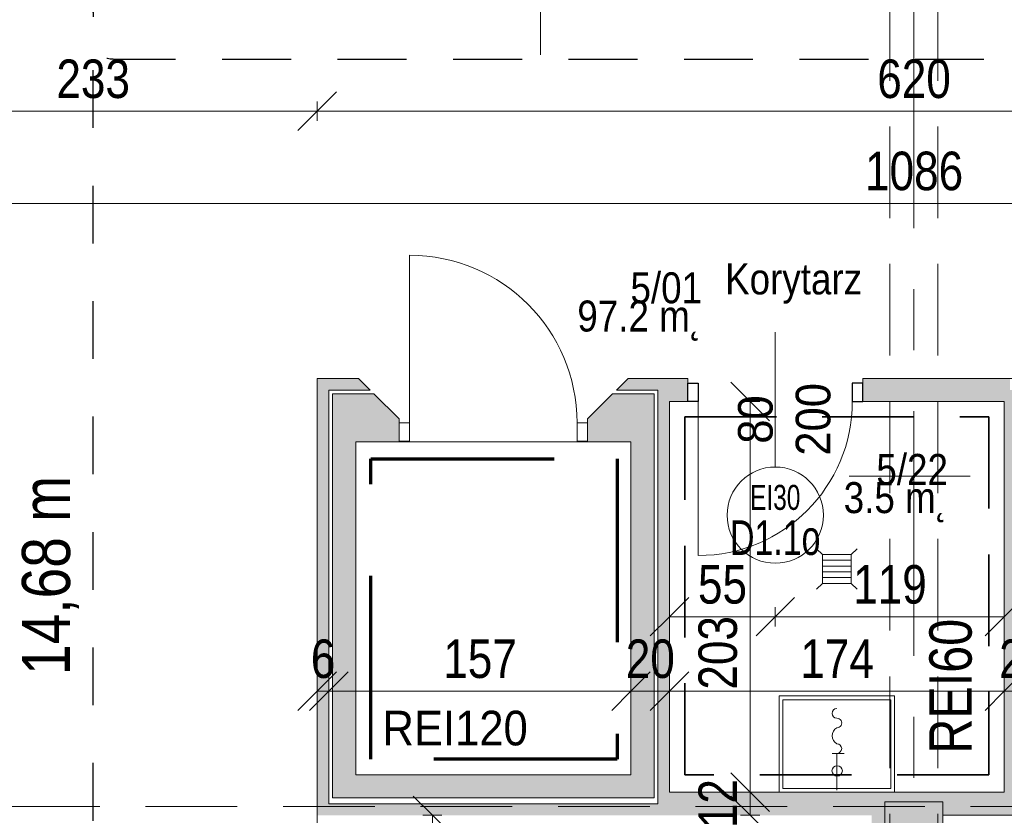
# Model space of a CAD drawing. Header units: centimetres. Extents: x -1631 to 1829, y -257 to 3158.
# Tile 43 of 128: x -477 to 34, y 896 to 1310. Entities that reach past the tile are written whole.
import ezdxf

# ---------------------------------------------------------------- set-up
doc = ezdxf.new("R2010")
doc.units = ezdxf.units.CM
for name, pattern in [('Dash', [60, 30, -30]), ('Długa kreska', [142.875, 95.25, -47.625]), ('Hidden', [71.4375, 47.625, -23.8125]), ('Oś', [222.25, 127, -31.75, 31.75, -31.75]), ('Ukryte', [71.438, 47.625, -23.813])]:
    doc.linetypes.add(name, pattern=pattern)
for name, color, linetype, lineweight in [('A-ANNO-DIMS', 211, 'Continuous', 13), ('A-ANNO-DIMS-100', 211, 'Continuous', 13), ('A-ANNO-NOTE', 131, 'Continuous', 9), ('A-AREA-IDEN', 2, 'Continuous', 13), ('A-DETL', 90, 'Continuous', 9), ('A-DETL-GENF', 92, 'Continuous', 9), ('A-DETL-HDLN', 90, 'Ukryte', 9), ('A-DETL-MEDM', 33, 'Continuous', 13), ('A-DOOR', 31, 'Continuous', 13), ('A-FLOR', 192, 'Continuous', 13), ('A-WALL', 113, 'Continuous', 13), ('A-WALL-PATT', 111, 'Continuous', 13), ('G-ANNO-TEXT', 231, 'Continuous', 13), ('P-SANR-FIXT', 6, 'Continuous', 9), ('S-COLS', 52, 'Continuous', 13), ('S-GRID', 1, 'Continuous', 13)]:
    doc.layers.add(name, color=color, linetype=linetype, lineweight=lineweight)
doc.styles.add('Arial', font='arial.ttf', dxfattribs={"width": 0.9, "height": 18})
doc.styles.add('Arial Narrow', font='ARIALN.TTF', dxfattribs={"height": 22})
doc.styles.add('Arial Narrow_4', font='ARIALN.TTF', dxfattribs={"height": 25})
doc.styles.add('Arial Narrow_5', font='ARIALN.TTF', dxfattribs={"height": 20})
doc.styles.add('Arial_11', font='arial.ttf', dxfattribs={"width": 0.85, "height": 23})
doc.styles.add('Arial_2', font='arial.ttf', dxfattribs={"width": 0.7, "height": 13})
doc.styles.add('Arial_3', font='arial.ttf', dxfattribs={"width": 0.7, "height": 18})
doc.dimstyles.new('Diagonal_1_100__0__wewnętrzne_1', dxfattribs={"dimscale": 30.48, "dimtxt": 20.468619, "dimasz": 0.656168, "dimexe": 0.164042, "dimexo": 0.0625, "dimgap": 0.032808, "dimtad": 1, "dimdec": 0, "dimdsep": 46, "dimtxsty": 'Arial Narrow_5', "dimblk1": 'OBLIQUE', "dimblk2": 'OBLIQUE', "dimsah": 1, "dimcen": 0.09, "dimazin": 0, "dimtfac": 1, "dimtdec": 4, "dimtix": 1, "dimtmove": 0, "dimatfit": 3, "dimfxl": 0.164042, "dimfxlon": 1, "dimtvp": 1, "dimtolj": 1, "dimtzin": 0, "dimarcsym": 2})
doc.dimstyles.new('Diagonal_1_100__0__wewnętrzne_2', dxfattribs={"dimscale": 30.48, "dimtxt": 20.468619, "dimasz": 0.656168, "dimexe": 0.164042, "dimexo": 0.0625, "dimgap": 0.032808, "dimtad": 1, "dimdec": 0, "dimdsep": 46, "dimtxsty": 'Arial Narrow_5', "dimblk1": 'OBLIQUE', "dimblk2": 'OBLIQUE', "dimsah": 1, "dimcen": 0.09, "dimazin": 0, "dimtfac": 1, "dimtdec": 4, "dimtix": 1, "dimtmove": 2, "dimatfit": 3, "dimfxl": 0.164042, "dimfxlon": 1, "dimtvp": 1, "dimtolj": 1, "dimtzin": 0, "dimarcsym": 2})

# ---------------------------------------------------------------- blocks, each defined once
blk = doc.blocks.new('M_Concrete-Square-Column - 300 x 300mm-1794508-5_piętro III __10_50 m_ - stan projektowany')
at = {"layer": 'S-COLS', "lineweight": 9}
blk.add_hatch(color=254, dxfattribs=at).paths.add_polyline_path([(15, -15), (15, 15), (-15, 15), (-15, -15)], flags=0)
for p, q in [((15, 15), (-15, 15)), ((-15, 15), (-15, -15)), ((15, -15), (15, 15)), ((-15, -15), (15, -15))]:
    blk.add_line(p, q, dxfattribs=at)
blk = doc.blocks.new('DRZWI 1S - automatyczna etykieta - Drzwi 87 _winda_-2252195-5_piętro III __10_50 m_ - stan projektowany')
at = {"layer": 'A-DETL-GENF'}
for p, q in [((-49, 12), (-43.5, 12)), ((-49, 2.5), (-49, 12)), ((-43.5, 12), (-43.5, 2.5)), ((43.5, 12), (49, 12)), ((43.5, 2.5), (43.5, 12)), ((49, 12), (49, 2.5)), ((-43.5, 2.5), (-49, 2.5)), ((49, 2.5), (43.5, 2.5))]:
    blk.add_line(p, q, dxfattribs=at)
at = {"layer": 'A-DETL-MEDM', "lineweight": 9}
for p, q in [((-49, 2.5), (-49, 12)), ((-49, 12), (-43.5, 12)), ((-43.5, 12), (-43.5, 2.5)), ((43.5, 12), (43.5, 2.5)), ((49, 12), (43.5, 12)), ((49, 2.5), (49, 12)), ((-43.5, 2.5), (-49, 2.5)), ((43.5, 2.5), (49, 2.5))]:
    blk.add_line(p, q, dxfattribs=at)
at = {"layer": 'A-DOOR', "lineweight": 9}
blk.add_line((43.5, 2.5), (43.5, -84.5), dxfattribs=at)
blk.add_arc((43.5, 2.5), 87, 180, 270, dxfattribs=at)
blk = doc.blocks.new('zawór czerpalny ze złączką - zawór czerpalny ze złączką-1471437-5_piętro III __10_50 m_ - stan projektowany')
at = {"layer": 'P-SANR-FIXT'}
for p, q in [((-19.18, -2.5), (-19.18, 3.71)), ((0, 0), (-19.18, 0))]:
    blk.add_line(p, q, dxfattribs=at)
for centre, radius, start, end in [((-39.97, 0), 2.5, 180, 0), ((-34.97, 0), 2.5, 360, 180), ((-21.68, 0), 2.5, 0, 180), ((-28.33, 2.18), 4.68, 207.7893, 332.2107)]:
    blk.add_arc(centre, radius, start, end, dxfattribs=at)
blk = doc.blocks.new('zlew - Type 1-1332169-5_piętro III __10_50 m_ - stan projektowany')
at = {"layer": 'P-SANR-FIXT'}
for p, q in [((-17.5, 6), (-17.5, 56)), ((-17.5, 56), (42.5, 56)), ((-15.5, 8), (-15.5, 54)), ((-15.5, 54), (40.5, 54)), ((40.5, 54), (40.5, 8)), ((42.5, 56), (42.5, 6)), ((40.5, 8), (-15.5, 8))]:
    blk.add_line(p, q, dxfattribs=at)
blk.add_circle((12.66, 17.08), 2.7, dxfattribs=at)
blk = doc.blocks.new('kratka ściekowa - kratka ściekowa-1693923-5_piętro III __10_50 m_ - stan projektowany')
at = {"layer": 'P-SANR-FIXT'}
for p, q in [((-10.5, 10.5), (-7.5, 7.5)), ((7.5, 7.5), (10.5, 10.5)), ((-7.5, 7.5), (7.5, 7.5)), ((-7.5, -7.5), (-7.5, 7.5)), ((-4.5, -7.5), (-4.5, 7.5)), ((-1.5, -7.5), (-1.5, 7.5)), ((1.5, -7.5), (1.5, 7.5)), ((4.5, -7.5), (4.5, 7.5)), ((7.5, 7.5), (7.5, -7.5)), ((-10.5, -10.5), (-7.5, -7.5)), ((7.5, -7.5), (-7.5, -7.5)), ((10.5, -10.5), (7.5, -7.5))]:
    blk.add_line(p, q, dxfattribs=at)
blk = doc.blocks.new('DRZWI 1S - automatyczna etykieta - Drzwi 80 _PPOŻ EI30 łazienkowe_-2252260-5_piętro III __10_50 m_ - stan projektowany')
at = {"layer": 'A-DETL-GENF'}
for p, q in [((-45.5, 6), (-45.5, -3.5)), ((-40, 6), (-45.5, 6)), ((-40, -3.5), (-40, 6)), ((45.5, 6), (40, 6)), ((40, 6), (40, -3.5)), ((45.5, -3.5), (45.5, 6)), ((-45.5, -3.5), (-40, -3.5)), ((40, -3.5), (45.5, -3.5))]:
    blk.add_line(p, q, dxfattribs=at)
at = {"layer": 'A-DETL-MEDM', "lineweight": 25}
for p, q in [((-40, 6), (-45.5, 6)), ((-45.5, 6), (-45.5, -3.5)), ((-40, -3.5), (-40, 6)), ((40, -3.5), (40, 6)), ((40, 6), (45.5, 6)), ((45.5, 6), (45.5, -3.5)), ((-45.5, -3.5), (-40, -3.5)), ((45.5, -3.5), (40, -3.5))]:
    blk.add_line(p, q, dxfattribs=at)
at = {"layer": 'A-DOOR'}
blk.add_line((40, 6), (40, 86), dxfattribs=at)
blk.add_arc((40, 6), 80, 90, 180, dxfattribs=at)
blk = doc.blocks.new('DIMBLOCK43-5_piętro III __10_50 m_ - stan projektowany')
at = {"layer": 'A-ANNO-DIMS-100', "transparency": 16777216}
for p, q in [((-555.62, 1214.34), (-545.62, 1224.34)), ((530.38, 1214.34), (540.38, 1224.34)), ((-555.62, 1209.34), (-555.62, 1219.34)), ((530.38, 1209.34), (530.38, 1219.34)), ((-555.62, 1214.34), (-565.62, 1204.34)), ((530.38, 1214.34), (-555.62, 1214.34)), ((-555.62, 1214.34), (-555.62, 1209.34)), ((530.38, 1214.34), (520.38, 1204.34)), ((530.38, 1214.34), (530.38, 1209.34))]:
    blk.add_line(p, q, dxfattribs=at)
at = {"layer": 'A-ANNO-DIMS-100', "color": 0, "transparency": 16777216, "insert": (-37.97, 1241.19), "char_height": 20, "width": 60.821, "attachment_point": 1, "line_spacing_factor": 0.974696, "style": 'Arial Narrow_5'}
blk.add_mtext('1086', dxfattribs=at)
blk = doc.blocks.new('_Oblique')
at = {"color": 0, "linetype": 'ByBlock', "lineweight": -2}
blk.add_line((-0.5, -0.5), (0.5, 0.5), dxfattribs=at)
blk = doc.blocks.new('DIMBLOCK47-5_piętro III __10_50 m_ - stan projektowany')
at = {"layer": 'A-ANNO-DIMS-100', "transparency": 16777216}
for p, q in [((-97.68, 908.33), (-107.68, 918.33)), ((-97.68, 896.33), (-107.68, 906.33)), ((-102.68, 908.33), (-92.68, 908.33)), ((-97.68, 908.33), (-102.68, 908.33)), ((-97.68, 896.33), (-97.68, 908.33)), ((-97.68, 908.33), (-87.68, 898.33)), ((-102.68, 896.33), (-92.68, 896.33)), ((-97.68, 896.33), (-102.68, 896.33)), ((-97.68, 896.33), (-87.68, 886.33))]:
    blk.add_line(p, q, dxfattribs=at)
at = {"layer": 'A-ANNO-DIMS-100', "color": 0, "transparency": 16777216, "insert": (-124.53, 889.65), "char_height": 20, "width": 30.4105, "attachment_point": 1, "rotation": 90, "line_spacing_factor": 0.974696, "style": 'Arial Narrow_5'}
blk.add_mtext('12', dxfattribs=at)
blk = doc.blocks.new('DIMBLOCK48-5_piętro III __10_50 m_ - stan projektowany')
at = {"layer": 'A-ANNO-DIMS-100', "transparency": 16777216}
for p, q in [((-97.68, 1111.33), (-107.68, 1121.33)), ((-102.68, 1111.33), (-92.68, 1111.33)), ((-97.68, 1111.33), (-102.68, 1111.33)), ((-97.68, 908.33), (-97.68, 1111.33)), ((-97.68, 1111.33), (-87.68, 1101.33)), ((-97.68, 908.33), (-107.68, 918.33)), ((-102.68, 908.33), (-92.68, 908.33)), ((-97.68, 908.33), (-102.68, 908.33)), ((-97.68, 908.33), (-87.68, 898.33))]:
    blk.add_line(p, q, dxfattribs=at)
at = {"layer": 'A-ANNO-DIMS-100', "color": 0, "transparency": 16777216, "insert": (-124.53, 961.64), "char_height": 20, "width": 45.6158, "attachment_point": 1, "rotation": 90, "line_spacing_factor": 0.974696, "style": 'Arial Narrow_5'}
blk.add_mtext('203', dxfattribs=at)
blk = doc.blocks.new('DIMBLOCK70-5_piętro III __10_50 m_ - stan projektowany')
at = {"layer": 'A-ANNO-DIMS-100', "transparency": 16777216}
for p, q in [((-322.62, 1262.25), (-312.62, 1272.25)), ((297.38, 1262.25), (307.38, 1272.25)), ((-322.62, 1257.25), (-322.62, 1267.25)), ((297.38, 1257.25), (297.38, 1267.25)), ((-322.62, 1262.25), (-332.62, 1252.25)), ((297.38, 1262.25), (-322.62, 1262.25)), ((-322.62, 1262.25), (-322.62, 1257.25)), ((297.38, 1262.25), (287.38, 1252.25)), ((297.38, 1262.25), (297.38, 1257.25))]:
    blk.add_line(p, q, dxfattribs=at)
at = {"layer": 'A-ANNO-DIMS-100', "color": 0, "transparency": 16777216, "insert": (-31.63, 1289.09), "char_height": 20, "width": 45.6158, "attachment_point": 1, "line_spacing_factor": 0.974696, "style": 'Arial Narrow_5'}
blk.add_mtext('620', dxfattribs=at)
blk = doc.blocks.new('DIMBLOCK71-5_piętro III __10_50 m_ - stan projektowany')
at = {"layer": 'A-ANNO-DIMS-100', "transparency": 16777216}
for p, q in [((-555.62, 1262.25), (-545.62, 1272.25)), ((-322.62, 1262.25), (-312.62, 1272.25)), ((-555.62, 1257.25), (-555.62, 1267.25)), ((-322.62, 1257.25), (-322.62, 1267.25)), ((-555.62, 1262.25), (-565.62, 1252.25)), ((-322.62, 1262.25), (-555.62, 1262.25)), ((-555.62, 1262.25), (-555.62, 1257.25)), ((-322.62, 1262.25), (-332.62, 1252.25)), ((-322.62, 1262.25), (-322.62, 1257.25))]:
    blk.add_line(p, q, dxfattribs=at)
at = {"layer": 'A-ANNO-DIMS-100', "color": 0, "transparency": 16777216, "insert": (-458.13, 1289.09), "char_height": 20, "width": 45.6158, "attachment_point": 1, "line_spacing_factor": 0.974696, "style": 'Arial Narrow_5'}
blk.add_mtext('233', dxfattribs=at)
blk = doc.blocks.new('DIMBLOCK88-5_piętro III __10_50 m_ - stan projektowany')
at = {"layer": 'A-ANNO-DIMS-100', "transparency": 16777216}
for p, q in [((-322.62, 960.85), (-312.62, 970.85)), ((-316.62, 960.85), (-306.62, 970.85)), ((-322.62, 965.85), (-322.62, 955.85)), ((-322.62, 960.85), (-322.62, 965.85)), ((-316.62, 965.85), (-316.62, 955.85)), ((-316.62, 960.85), (-316.62, 965.85)), ((-322.62, 960.85), (-332.62, 950.85)), ((-316.62, 960.85), (-326.62, 950.85)), ((-322.62, 960.85), (-316.62, 960.85))]:
    blk.add_line(p, q, dxfattribs=at)
at = {"layer": 'A-ANNO-DIMS-100', "color": 0, "transparency": 16777216, "insert": (-325.96, 987.7), "char_height": 20, "width": 15.2053, "attachment_point": 1, "line_spacing_factor": 0.974696, "style": 'Arial Narrow_5'}
blk.add_mtext('\\fArial Narrow|b0|i0|c238|p34|;6', dxfattribs=at)
blk = doc.blocks.new('DIMBLOCK89-5_piętro III __10_50 m_ - stan projektowany')
at = {"layer": 'A-ANNO-DIMS-100', "transparency": 16777216}
for p, q in [((-316.62, 960.85), (-306.62, 970.85)), ((-159.62, 960.85), (-149.62, 970.85)), ((-316.62, 965.85), (-316.62, 955.85)), ((-316.62, 960.85), (-316.62, 965.85)), ((-159.62, 965.85), (-159.62, 955.85)), ((-159.62, 960.85), (-159.62, 965.85)), ((-316.62, 960.85), (-326.62, 950.85)), ((-316.62, 960.85), (-159.62, 960.85)), ((-159.62, 960.85), (-169.62, 950.85))]:
    blk.add_line(p, q, dxfattribs=at)
at = {"layer": 'A-ANNO-DIMS-100', "color": 0, "transparency": 16777216, "insert": (-257.13, 987.7), "char_height": 20, "width": 45.6158, "attachment_point": 1, "line_spacing_factor": 0.974696, "style": 'Arial Narrow_5'}
blk.add_mtext('157', dxfattribs=at)
blk = doc.blocks.new('DIMBLOCK90-5_piętro III __10_50 m_ - stan projektowany')
at = {"layer": 'A-ANNO-DIMS-100', "transparency": 16777216}
for p, q in [((-159.62, 960.85), (-149.62, 970.85)), ((-139.62, 960.85), (-129.62, 970.85)), ((-159.62, 965.85), (-159.62, 955.85)), ((-159.62, 960.85), (-159.62, 965.85)), ((-139.62, 965.85), (-139.62, 955.85)), ((-139.62, 960.85), (-139.62, 965.85)), ((-159.62, 960.85), (-169.62, 950.85)), ((-159.62, 960.85), (-139.62, 960.85)), ((-139.62, 960.85), (-149.62, 950.85))]:
    blk.add_line(p, q, dxfattribs=at)
at = {"layer": 'A-ANNO-DIMS-100', "color": 0, "transparency": 16777216, "insert": (-162.29, 987.7), "char_height": 20, "width": 30.4105, "attachment_point": 1, "line_spacing_factor": 0.974696, "style": 'Arial Narrow_5'}
blk.add_mtext('20', dxfattribs=at)
blk = doc.blocks.new('DIMBLOCK91-5_piętro III __10_50 m_ - stan projektowany')
at = {"layer": 'A-ANNO-DIMS-100', "transparency": 16777216}
for p, q in [((-139.62, 960.85), (-129.62, 970.85)), ((34.38, 960.85), (44.38, 970.85)), ((-139.62, 965.85), (-139.62, 955.85)), ((-139.62, 960.85), (-139.62, 965.85)), ((34.38, 965.85), (34.38, 955.85)), ((34.38, 960.85), (34.38, 965.85)), ((-139.62, 960.85), (-149.62, 950.85)), ((-139.62, 960.85), (34.38, 960.85)), ((34.38, 960.85), (24.38, 950.85))]:
    blk.add_line(p, q, dxfattribs=at)
at = {"layer": 'A-ANNO-DIMS-100', "color": 0, "transparency": 16777216, "insert": (-71.63, 987.7), "char_height": 20, "width": 45.6158, "attachment_point": 1, "line_spacing_factor": 0.974696, "style": 'Arial Narrow_5'}
blk.add_mtext('174', dxfattribs=at)
blk = doc.blocks.new('DIMBLOCK92-5_piętro III __10_50 m_ - stan projektowany')
at = {"layer": 'A-ANNO-DIMS-100', "transparency": 16777216}
for p, q in [((34.38, 960.85), (44.38, 970.85)), ((54.38, 960.85), (64.38, 970.85)), ((34.38, 965.85), (34.38, 955.85)), ((34.38, 960.85), (34.38, 965.85)), ((54.38, 965.85), (54.38, 955.85)), ((54.38, 960.85), (54.38, 965.85)), ((34.38, 960.85), (24.38, 950.85)), ((34.38, 960.85), (54.38, 960.85)), ((54.38, 960.85), (44.38, 950.85))]:
    blk.add_line(p, q, dxfattribs=at)
at = {"layer": 'A-ANNO-DIMS-100', "color": 0, "transparency": 16777216, "insert": (31.71, 987.7), "char_height": 20, "width": 30.4105, "attachment_point": 1, "line_spacing_factor": 0.974696, "style": 'Arial Narrow_5'}
blk.add_mtext('20', dxfattribs=at)
blk = doc.blocks.new('DIMBLOCK101-5_piętro III __10_50 m_ - stan projektowany')
at = {"layer": 'A-ANNO-DIMS-100', "transparency": 16777216}
for p, q in [((-262.8, 896.33), (-272.8, 906.33)), ((-267.8, 896.33), (-257.8, 896.33)), ((-262.8, 896.33), (-267.8, 896.33)), ((-262.8, 707.33), (-262.8, 896.33)), ((-262.8, 896.33), (-252.8, 886.33)), ((-262.8, 707.33), (-272.8, 717.33)), ((-267.8, 707.33), (-257.8, 707.33)), ((-262.8, 707.33), (-267.8, 707.33)), ((-262.8, 707.33), (-252.8, 697.33))]:
    blk.add_line(p, q, dxfattribs=at)
at = {"layer": 'A-ANNO-DIMS-100', "color": 0, "transparency": 16777216, "insert": (-289.65, 782.82), "char_height": 20, "width": 45.6158, "attachment_point": 1, "rotation": 90, "line_spacing_factor": 0.974696, "style": 'Arial Narrow_5'}
blk.add_mtext('189', dxfattribs=at)
blk = doc.blocks.new('METKA_POMIESZCZENIA2 - Krótka - bez ramki 2-2396683-5_piętro III __10_50 m_ - stan projektowany')
at = {"layer": 'A-AREA-IDEN'}
blk.add_line((0.0976, 0), (-0.8, 0), dxfattribs=at)
blk = doc.blocks.new('METKA_POMIESZCZENIA2 - Rozbudowana krótka - bez ramki-2403173-5_piętro III __10_50 m_ - stan projektowany')
at = {"layer": 'A-AREA-IDEN'}
for p, q in [((0, 0.425), (0, 0)), ((0.0976, 0), (-0.8, 0)), ((-0.8, 0), (0.8, 0)), ((0, 0), (0, -0.425))]:
    blk.add_line(p, q, dxfattribs=at)
blk = doc.blocks.new('DIMBLOCK206-5_piętro III __10_50 m_ - stan projektowany')
at = {"layer": 'A-ANNO-DIMS-100', "transparency": 16777216}
for p, q in [((-84.62, 999.51), (-74.62, 1009.51)), ((34.38, 999.51), (44.38, 1009.51)), ((-84.62, 1004.51), (-84.62, 994.51)), ((-84.62, 999.51), (-84.62, 1004.51)), ((34.38, 994.51), (34.38, 1004.51)), ((-84.62, 999.51), (-94.62, 989.51)), ((34.38, 999.51), (-84.62, 999.51)), ((34.38, 999.51), (24.38, 989.51)), ((34.38, 999.51), (34.38, 994.51))]:
    blk.add_line(p, q, dxfattribs=at)
at = {"layer": 'A-ANNO-DIMS-100', "color": 0, "transparency": 16777216, "insert": (-44.13, 1026.36), "char_height": 20, "width": 45.6158, "attachment_point": 1, "line_spacing_factor": 0.974696, "style": 'Arial Narrow_5'}
blk.add_mtext('119', dxfattribs=at)
blk = doc.blocks.new('DIMBLOCK207-5_piętro III __10_50 m_ - stan projektowany')
at = {"layer": 'A-ANNO-DIMS-100', "transparency": 16777216}
for p, q in [((-139.62, 999.51), (-129.62, 1009.51)), ((-84.62, 999.51), (-74.62, 1009.51)), ((-139.62, 994.51), (-139.62, 1004.51)), ((-84.62, 1004.51), (-84.62, 994.51)), ((-84.62, 999.51), (-84.62, 1004.51)), ((-139.62, 999.51), (-149.62, 989.51)), ((-84.62, 999.51), (-139.62, 999.51)), ((-139.62, 999.51), (-139.62, 994.51)), ((-84.62, 999.51), (-94.62, 989.51))]:
    blk.add_line(p, q, dxfattribs=at)
at = {"layer": 'A-ANNO-DIMS-100', "color": 0, "transparency": 16777216, "insert": (-124.79, 1026.36), "char_height": 20, "width": 30.4105, "attachment_point": 1, "line_spacing_factor": 0.974696, "style": 'Arial Narrow_5'}
blk.add_mtext('55', dxfattribs=at)

msp = doc.modelspace()

# ---------------------------------------------------------------- hatches: boundary and pattern name
at = {"layer": 'A-WALL-PATT'}
for points in [[(-316.62, 902.33), (-316.62, 1123.33), (-322.62, 1123.33), (-322.62, 902.33)], [(-302.62, 917.33), (-302.62, 1115.33), (-314.62, 1115.33), (-314.62, 917.33)], [(-147.62, 905.33), (-147.62, 1115.33), (-159.62, 1115.33), (-159.62, 905.33)], [(40.38, 896.33), (40.38, 1117.33), (37.38, 1117.33), (37.38, 1111.33), (34.38, 1111.33), (34.38, 896.33)], [(-139.62, 902.33), (-139.62, 1111.33), (-145.62, 1111.33), (-145.62, 902.33)], [(-159.62, 905.33), (-159.62, 917.33), (-314.62, 917.33), (-314.62, 905.33)], [(-139.62, 896.33), (-34.62, 896.33), (-34.62, 908.33), (-139.62, 908.33), (-139.62, 902.33)], [(8.49, 896.33), (34.38, 896.33), (34.38, 908.33), (-22.62, 908.33), (-22.62, 903.33), (2.38, 903.33), (2.38, 896.33)], [(-322.62, 896.33), (-139.62, 896.33), (-139.62, 902.33), (-322.62, 902.33)]]:
    msp.add_hatch(color=9, dxfattribs=at).paths.add_polyline_path(points, flags=0)
h = msp.add_hatch(color=9, dxfattribs=at)
h.paths.add_polyline_path([(-145.62, 1117.33), (-145.62, 1123.33), (-161.12, 1123.33), (-167.12, 1117.33)], flags=0)
h.paths.add_polyline_path([(-316.62, 1117.33), (-295.12, 1117.33), (-301.12, 1123.33), (-316.62, 1123.33)], flags=0)
h = msp.add_hatch(color=9, dxfattribs=at)
h.paths.add_polyline_path([(-39.12, 1111.33), (37.38, 1111.33), (37.38, 1123.33), (-39.12, 1123.33), (-39.12, 1120.83)], flags=0)
h.paths.add_polyline_path([(-130.12, 1111.33), (-130.12, 1123.33), (-145.62, 1123.33), (-145.62, 1111.33), (-139.62, 1111.33)], flags=0)
h = msp.add_hatch(color=9, dxfattribs=at)
h.paths.add_polyline_path([(-182.12, 1090.33), (-159.62, 1090.33), (-159.62, 1115.33), (-169.12, 1115.33), (-182.12, 1102.33), (-182.12, 1090.83)], flags=0)
h.paths.add_polyline_path([(-302.62, 1090.33), (-280.12, 1090.33), (-280.12, 1102.33), (-293.12, 1115.33), (-302.62, 1115.33)], flags=0)
h = msp.add_hatch(color=9, dxfattribs=at)
h.paths.add_polyline_path([(-22.62, 122.33), (-22.62, 388.33), (-27.62, 388.33), (-27.62, 428.33), (-22.62, 428.33), (-22.62, 465.83), (-34.62, 465.83), (-34.62, 122.33)], flags=0)
h.paths.add_polyline_path([(-34.62, 566.83), (-22.62, 566.83), (-22.62, 873.33), (-27.62, 873.33), (-27.62, 903.33), (-22.62, 903.33), (-22.62, 908.33), (-34.62, 908.33), (-34.62, 625.33)], flags=0)

# ---------------------------------------------------------------- linework, layer by layer
at = {"layer": 'A-ANNO-NOTE', "lineweight": 13}
msp.add_line((-84.62, 1147.33), (-84.62, 1077.33), dxfattribs=at)
msp.add_line((-84.62, 1147.33), (-84.62, 1077.33), dxfattribs=at)
msp.add_circle((-84.62, 1052.33), 25, dxfattribs=at)
at = {"layer": 'A-DETL', "linetype": 'Hidden', "lineweight": 35}
for p, q in [((-131.62, 1103.33), (26.38, 1103.33)), ((-131.62, 917.33), (-131.62, 1103.33)), ((26.38, 1103.33), (26.38, 917.33)), ((26.38, 917.33), (-131.62, 917.33))]:
    msp.add_line(p, q, dxfattribs=at)
at = {"layer": 'A-DETL', "linetype": 'Długa kreska', "lineweight": 70}
for p, q in [((-294.76, 1081.49), (-166.76, 1081.49)), ((-294.76, 925.49), (-294.76, 1081.49)), ((-166.76, 1081.49), (-166.76, 925.49)), ((-166.76, 925.49), (-294.76, 925.49))]:
    msp.add_line(p, q, dxfattribs=at)
at = {"layer": 'A-DETL', "linetype": 'Dash', "lineweight": 25}
for points, knots in [([(-555.62, 1472.57), (-478.91, 1472.57), (-476.08, 1472.57), (-439.12, 1472.57), (-439.12, 1435.62), (-439.12, 1432.79), (-439.12, 1329.11), (-439.12, 1326.28), (-439.12, 1289.33), (-402.17, 1289.33), (-399.34, 1289.33), (54.38, 1289.33), (347.2, 1289.33), (391.67, 1289.33), (418.55, 1316.21), (413.88, 1393.93), (413.88, 1663.13)], [0, 0, 0, 0, 1.274059, 2.1133, 2.95254, 4.521491, 5.717221, 7.286172, 8.125412, 8.964652, 14.361634, 22.556861, 31.207392, 35.311818, 37.065318, 41.276562, 41.276562, 41.276562, 41.276562]), ([(-561.62, 233.02), (-511.61, 233.02), (-497.78, 233.02), (-439.12, 233.02), (-439.12, 251.36), (-439.12, 296.62), (-439.12, 1289.33), (-439.12, 1326.28), (-439.12, 1329.11), (-439.12, 1432.79), (-439.12, 1435.62), (-439.12, 1472.57), (-476.08, 1472.57), (-478.91, 1472.57), (-555.62, 1472.57)], [0, 0, 0, 0, 1.339676, 2.332925, 3.669947, 15.221807, 26.977257, 38.268666, 39.837617, 41.033347, 42.602298, 43.441538, 44.280778, 45.554838, 45.554838, 45.554838, 45.554838]), ([(-555.62, 1472.57), (-478.91, 1472.57), (-450.62, 1472.57), (-439.12, 1472.57), (-439.12, 1461.07), (-439.12, 1432.79), (-439.12, 1329.11), (-439.12, 1326.28), (-439.12, 1289.33), (-402.17, 1289.33), (-399.34, 1289.33), (54.38, 1289.33), (347.2, 1289.33), (391.67, 1289.33), (413.88, 1267.11), (413.88, 1211.15), (413.88, 1019.9)], [0, 0, 0, 0, 1.274059, 1.834911, 2.395763, 3.964714, 5.438832, 7.007784, 7.847024, 8.686264, 14.083246, 22.278473, 30.929004, 34.961158, 36.402966, 39.45005, 39.45005, 39.45005, 39.45005])]:
    msp.add_open_spline(points, degree=3, knots=knots, dxfattribs=at)
at = {"layer": 'A-DETL-HDLN'}
for p, q in [((-25.12, 420.83), (-25.12, 2793.33)), ((-0.12, 420.83), (-0.12, 2793.33)), ((-1197.62, 900.83), (1172.38, 900.83))]:
    msp.add_line(p, q, dxfattribs=at)
at = {"layer": 'A-FLOR', "lineweight": 9}
msp.add_line((-280.12, 1090.33), (-182.12, 1090.33), dxfattribs=at)
at = {"layer": 'A-WALL', "lineweight": 9}
for p, q in [((-322.62, 1123.33), (-322.62, 757.83)), ((-301.12, 1123.33), (-322.62, 1123.33)), ((-295.12, 1117.33), (-301.12, 1123.33)), ((-161.12, 1123.33), (-167.12, 1117.33)), ((-130.12, 1123.33), (-161.12, 1123.33)), ((-130.12, 1120.83), (-130.12, 1123.33)), ((63.38, 1123.33), (-39.12, 1123.33)), ((-39.12, 1123.33), (-39.12, 1120.83)), ((-316.62, 902.33), (-316.62, 1117.33)), ((-316.62, 1117.33), (-295.12, 1117.33)), ((-293.12, 1115.33), (-314.62, 1115.33)), ((-314.62, 1115.33), (-314.62, 905.33)), ((-280.12, 1102.33), (-293.12, 1115.33)), ((-169.12, 1115.33), (-182.12, 1102.33)), ((-147.62, 1115.33), (-169.12, 1115.33)), ((-167.12, 1117.33), (-145.62, 1117.33)), ((-147.62, 905.33), (-147.62, 1115.33)), ((-145.62, 1117.33), (-145.62, 902.33)), ((-139.62, 908.33), (-139.62, 1111.33)), ((-139.62, 1111.33), (-130.12, 1111.33)), ((-39.12, 1111.33), (34.38, 1111.33)), ((34.38, 1111.33), (34.38, 908.33)), ((-280.12, 1100.33), (-280.12, 1102.33)), ((-182.12, 1102.33), (-182.12, 1100.33)), ((-302.62, 917.33), (-302.62, 1090.33)), ((-302.62, 1090.33), (-280.12, 1090.33)), ((-280.12, 1090.33), (-280.12, 1090.83)), ((-182.12, 1090.83), (-182.12, 1090.33)), ((-182.12, 1090.33), (-159.62, 1090.33)), ((-159.62, 1090.33), (-159.62, 917.33)), ((-159.62, 917.33), (-302.62, 917.33)), ((34.38, 908.33), (-139.62, 908.33)), ((-145.62, 902.33), (-316.62, 902.33)), ((-314.62, 905.33), (-147.62, 905.33)), ((2.38, 896.33), (40.38, 896.33))]:
    msp.add_line(p, q, dxfattribs=at)
at = {"layer": 'S-GRID', "linetype": 'Oś'}
msp.add_line((-12.62, 2884.27), (-12.62, 27.13), dxfattribs=at)

# ---------------------------------------------------------------- block references
at = {"layer": 'A-AREA-IDEN', "xscale": 69.99999999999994, "yscale": 69.99999999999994, "zscale": 69.99999999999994}
for name, p in [('METKA_POMIESZCZENIA2 - Rozbudowana krótka - bez ramki-2403173-5_piętro III __10_50 m_ - stan projektowany', (-206.61, 1321.29)), ('METKA_POMIESZCZENIA2 - Krótka - bez ramki 2-2396683-5_piętro III __10_50 m_ - stan projektowany', (9.76, 1072.54))]:
    msp.add_blockref(name, p, dxfattribs=at)
at = {"layer": 'A-DOOR', "lineweight": 9, "rotation": 180}
msp.add_blockref('DRZWI 1S - automatyczna etykieta - Drzwi 87 _winda_-2252195-5_piętro III __10_50 m_ - stan projektowany', (-231.12, 1102.83), dxfattribs=at)
at = {"layer": 'A-DOOR', "rotation": 180}
msp.add_blockref('DRZWI 1S - automatyczna etykieta - Drzwi 80 _PPOŻ EI30 łazienkowe_-2252260-5_piętro III __10_50 m_ - stan projektowany', (-84.62, 1117.33), dxfattribs=at)
at = {"layer": 'P-SANR-FIXT', "rotation": 270.0000000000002}
for name, p in [('kratka ściekowa - kratka ściekowa-1693923-5_piętro III __10_50 m_ - stan projektowany', (-52.62, 1024.33)), ('zawór czerpalny ze złączką - zawór czerpalny ze złączką-1471437-5_piętro III __10_50 m_ - stan projektowany', (-52.62, 909.33))]:
    msp.add_blockref(name, p, dxfattribs=at)
at = {"layer": 'P-SANR-FIXT'}
msp.add_blockref('zlew - Type 1-1332169-5_piętro III __10_50 m_ - stan projektowany', (-65.12, 902.33), dxfattribs=at)
at = {"layer": 'S-COLS', "lineweight": 9}
msp.add_blockref('M_Concrete-Square-Column - 300 x 300mm-1794508-5_piętro III __10_50 m_ - stan projektowany', (-12.62, 888.33), dxfattribs=at)

# ---------------------------------------------------------------- texts
at = {"layer": 'A-ANNO-NOTE', "lineweight": 211, "char_height": 18, "attachment_point": 5, "rotation": 90, "line_spacing_factor": 0.936439, "style": 'Arial'}
for s, insert, width in [('\\pxqc,t6.35,12.7,19.05,25.4,31.75,38.1,44.45,50.8,57.15,63.5,69.85,76.2,82.55,88.9,95.25,101.6,107.95,114.3,120.65,127,133.35,139.7,146.05,152.4,158.75,165.1,171.45,177.8,184.15,190.5,196.85,203.2;{200}', (-64.86, 1102.09), 38.07), ('\\pxqc,t6.35,12.7,19.05,25.4,31.75,38.1,44.45,50.8,57.15,63.5,69.85,76.2,82.55,88.9,95.25,101.6,107.95,114.3,120.65,127,133.35,139.7,146.05,152.4,158.75,165.1,171.45,177.8,184.15,190.5,196.85,203.2;{200}', (-64.86, 1102.09), 38.07), ('\\pxqc,t6.35,12.7,19.05,25.4,31.75,38.1,44.45,50.8,57.15,63.5,69.85,76.2,82.55,88.9,95.25,101.6,107.95,114.3,120.65,127,133.35,139.7,146.05,152.4,158.75,165.1,171.45,177.8,184.15,190.5,196.85,203.2;{80}', (-94.86, 1102), 25.65)]:
    msp.add_mtext(s, dxfattribs=dict(at, insert=insert, width=width))
at = {"layer": 'A-ANNO-NOTE', "lineweight": 211, "attachment_point": 5, "line_spacing_factor": 0.936439}
for s, insert, char_height, width, style in [('\\pxqc,t6.83846,13.67692,20.51538,27.35385,34.19231,41.03077,47.86923,54.70769,61.54615,68.38462,75.22308,82.06154,88.9,95.73846,102.57692,109.41538,116.25385,123.09231,129.93077,136.76923,143.60769,150.44615,157.28462,164.12308,170.96154,177.8,184.63846,191.47692,198.31538,205.15385,211.99231,218.83077;{EI30}', (-84.65, 1061.46), 13, 26.39, 'Arial_2'), ('\\pxqc,t4.93889,9.87778,14.81667,19.75556,24.69444,29.63333,34.57222,39.51111,44.45,49.38889,54.32778,59.26667,64.20556,69.14444,74.08333,79.02222,83.96111,88.9,93.83889,98.77778,103.71667,108.65556,113.59444,118.53333,123.47222,128.41111,133.35,138.28889,143.22778,148.16667,153.10556,158.04444;{D1.1o}', (-84.65, 1040.51), 18, 46.76, 'Arial_3')]:
    msp.add_mtext(s, dxfattribs=dict(at, insert=insert, char_height=char_height, width=width, style=style))
at = {"layer": 'A-AREA-IDEN', "char_height": 16.1, "line_spacing_factor": 0.936439, "style": 'Arial_11'}
for s, insert, width, attachment_point in [('\\pxqr,t3.69565,7.3913,11.08696,14.78261,18.47826,22.17391,25.86957,29.56522,33.26087,36.95652,40.65217,44.34783,48.04348,51.73913,55.43478,59.13043,62.82609,66.52174,70.21739,73.91304,77.6087,81.30435,85,88.69565,92.3913,96.08696,99.78261,103.47826,107.17391,110.86957,114.56522,118.26087;{5/01}', (-122.66, 1162.17), 37.009, 9), ('\\pxt3.69565,7.3913,11.08696,14.78261,18.47826,22.17391,25.86957,29.56522,33.26087,36.95652,40.65217,44.34783,48.04348,51.73913,55.43478,59.13043,62.82609,66.52174,70.21739,73.91304,77.6087,81.30435,85,88.69565,92.3913,96.08696,99.78261,103.47826,107.17391,110.86957,114.56522,118.26087;{Korytarz}', (-110.7, 1162.17), 70.448, 7), ('\\pt84.99995,169.9999,255.00008,340.00003,424.99998,509.99993,595.00011,680.00006,765.00001,849.99996,934.99991,1020.00009,1105.00004,1189.99999,1274.99994,1359.99989,1445.00007,1530.00002,1614.99997,1699.99992,1785.0001,1870.00005,1955,2039.99995,2124.9999,2210.00008,2295.00003,2379.99998,2464.99993,2550.00011,2635.00006,2720.00001;97.2 m˛', (-122.66, 1163.84), 64.141, 3), ('\\pxqr,t3.69565,7.3913,11.08696,14.78261,18.47826,22.17391,25.86957,29.56522,33.26087,36.95652,40.65217,44.34783,48.04348,51.73913,55.43478,59.13043,62.82609,66.52174,70.21739,73.91304,77.6087,81.30435,85,88.69565,92.3913,96.08696,99.78261,103.47826,107.17391,110.86957,114.56522,118.26087;{5/22}', (5.1, 1067.79), 37.009, 9), ('\\pt84.99995,169.9999,255.00008,340.00003,424.99998,509.99993,595.00011,680.00006,765.00001,849.99996,934.99991,1020.00009,1105.00004,1189.99999,1274.99994,1359.99989,1445.00007,1530.00002,1614.99997,1699.99992,1785.0001,1870.00005,1955,2039.99995,2124.9999,2210.00008,2295.00003,2379.99998,2464.99993,2550.00011,2635.00006,2720.00001;3.5 m˛', (5.1, 1069.47), 53.55, 3)]:
    msp.add_mtext(s, dxfattribs=dict(at, insert=insert, width=width, attachment_point=attachment_point))
at = {"layer": 'G-ANNO-TEXT', "color": 11, "insert": (-476.05, 969.22), "char_height": 25, "width": 104.939, "attachment_point": 1, "rotation": 90, "line_spacing_factor": 0.949189, "style": 'Arial Narrow_4'}
msp.add_mtext('\\pxt5.08,10.16,15.24,20.32,25.4,30.48,35.56,40.64,45.72,50.8,55.88,60.96,66.04,71.12,76.2,81.28,86.36,91.44,96.52,101.6,106.68,111.76,116.84,121.92,127,132.08,137.16,142.24,147.32,152.4,157.48,162.56;{14,68 m}', dxfattribs=at)
at = {"layer": 'G-ANNO-TEXT', "color": 1, "insert": (-4.59, 928.39), "char_height": 22, "width": 70.195, "attachment_point": 1, "rotation": 90, "line_spacing_factor": 0.949189, "style": 'Arial Narrow'}
msp.add_mtext('\\pxt5.77273,11.54545,17.31818,23.09091,28.86364,34.63636,40.40909,46.18182,51.95455,57.72727,63.5,69.27273,75.04545,80.81818,86.59091,92.36364,98.13636,103.90909,109.68182,115.45455,121.22727,127,132.77273,138.54545,144.31818,150.09091,155.86364,161.63636,167.40909,173.18182,178.95455,184.72727;{REI60}', dxfattribs=at)
at = {"layer": 'G-ANNO-TEXT', "color": 1, "insert": (-288.7, 950.67), "char_height": 18, "width": 75.1743, "attachment_point": 1, "line_spacing_factor": 0.936439, "style": 'Arial'}
msp.add_mtext('\\pxt6.35,12.7,19.05,25.4,31.75,38.1,44.45,50.8,57.15,63.5,69.85,76.2,82.55,88.9,95.25,101.6,107.95,114.3,120.65,127,133.35,139.7,146.05,152.4,158.75,165.1,171.45,177.8,184.15,190.5,196.85,203.2;{REI120}', dxfattribs=at)

# ---------------------------------------------------------------- dimensions: what is measured, and where the dimension line sits
at = {"layer": 'A-ANNO-DIMS'}
for base, p1, p2, override, picture, middle in [((-555.62, 1262.25), (-322.62, 1257.25), (-555.62, 1257.25), {"dimpost": '<>', "dimfxl": 233}, 'DIMBLOCK71-5_piętro III __10_50 m_ - stan projektowany', (-439.12, 1273.46)), ((-322.62, 1262.25), (297.38, 1257.25), (-322.62, 1257.25), {"dimpost": '<>', "dimfxl": 620}, 'DIMBLOCK70-5_piętro III __10_50 m_ - stan projektowany', (-12.62, 1273.46)), ((-555.62, 1214.34), (530.38, 1209.34), (-555.62, 1209.34), {"dimpost": '<>', "dimfxl": 1086}, 'DIMBLOCK43-5_piętro III __10_50 m_ - stan projektowany', (-12.62, 1225.56)), ((-316.62, 960.85), (-322.62, 965.85), (-316.62, 965.85), {"dimpost": '<>', "dimfxl": 6}, 'DIMBLOCK88-5_piętro III __10_50 m_ - stan projektowany', (-319.62, 972.06))]:
    dim = msp.add_linear_dim(base=base, p1=p1, p2=p2, dimstyle='Diagonal_1_100__0__wewnętrzne_1', override=override, dxfattribs=at)
    dim.commit()
    dim.dimension.update_dxf_attribs({"geometry": picture, "text_midpoint": middle})
dim = msp.add_linear_dim(base=(-97.68, 1111.33), p1=(-102.68, 908.33), p2=(-102.68, 1111.33), angle=90, dimstyle='Diagonal_1_100__0__wewnętrzne_2', override={"dimpost": '<>', "dimfxl": 203}, dxfattribs=at)
dim.commit()
dim.dimension.update_dxf_attribs({"geometry": 'DIMBLOCK48-5_piętro III __10_50 m_ - stan projektowany', "text_midpoint": (-111.2, 984.45), "dimtype": 160, "text_rotation": 90})
for base, p1, p2, angle, override, picture, middle in [((-139.62, 999.51), (-84.62, 1004.51), (-139.62, 994.51), 0, {"dimpost": '<>', "dimfxl": 55.901699}, 'DIMBLOCK207-5_piętro III __10_50 m_ - stan projektowany', (-112.12, 1010.68)), ((-84.62, 999.51), (34.38, 994.51), (-84.62, 1004.51), 0, {"dimpost": '<>', "dimfxl": 119.419429}, 'DIMBLOCK206-5_piętro III __10_50 m_ - stan projektowany', (-25.12, 1010.72)), ((-159.62, 960.85), (-316.62, 965.85), (-159.62, 965.85), 0, {"dimpost": '<>', "dimfxl": 157}, 'DIMBLOCK89-5_piętro III __10_50 m_ - stan projektowany', (-238.12, 972.06)), ((-139.62, 960.85), (-159.62, 965.85), (-139.62, 965.85), 0, {"dimpost": '<>', "dimfxl": 20}, 'DIMBLOCK90-5_piętro III __10_50 m_ - stan projektowany', (-149.62, 972.06)), ((34.38, 960.85), (-139.62, 965.85), (34.38, 965.85), 0, {"dimpost": '<>', "dimfxl": 174}, 'DIMBLOCK91-5_piętro III __10_50 m_ - stan projektowany', (-52.62, 971.89)), ((54.38, 960.85), (34.38, 965.85), (54.38, 965.85), 0, {"dimpost": '<>', "dimfxl": 20}, 'DIMBLOCK92-5_piętro III __10_50 m_ - stan projektowany', (44.38, 972.06)), ((-97.68, 908.33), (-102.68, 896.33), (-102.68, 908.33), 90, {"dimpost": '<>', "dimfxl": 12}, 'DIMBLOCK47-5_piętro III __10_50 m_ - stan projektowany', (-108.73, 902.33)), ((-262.8, 896.33), (-267.8, 707.33), (-267.8, 896.33), 90, {"dimpost": '<>', "dimfxl": 189}, 'DIMBLOCK101-5_piętro III __10_50 m_ - stan projektowany', (-274.01, 801.83))]:
    dim = msp.add_linear_dim(base=base, p1=p1, p2=p2, angle=angle, dimstyle='Diagonal_1_100__0__wewnętrzne_1', override=override, dxfattribs=at)
    dim.commit()
    dim.dimension.update_dxf_attribs({"geometry": picture, "text_midpoint": middle})

doc.saveas('drawing.dxf')
